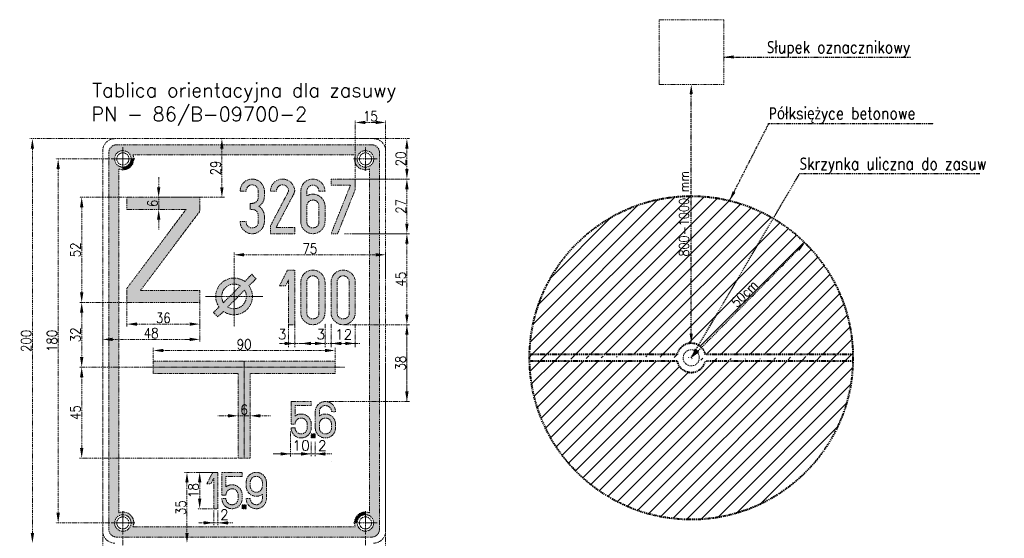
# Model space of a CAD drawing. Extents: x 8447392 to 8536225, y 5996969 to 6031026.
# Tile 37 of 37: x 8523165 to 8525194, y 6004253 to 6005321. Entities that reach past the tile are written whole.
import ezdxf

# ---------------------------------------------------------------- set-up
doc = ezdxf.new("R2010")
doc.units = 0
doc.header["$MEASUREMENT"] = 0
doc.linetypes.add('DASHDOT', pattern=[4, 2, -0.9, 0.2, -0.9])
doc.layers.get('DEFPOINTS').update_dxf_attribs({"linetype": 'CONTINUOUS'})
doc.layers.add('0.05', color=7, linetype='DASHDOT', lineweight=5)
doc.styles.get("Standard").update_dxf_attribs({"font": 'simplex.shx', "width": 0.85})
doc.dimstyles.new('moj', dxfattribs={"dimtxt": 20, "dimasz": 20, "dimexe": 3, "dimexo": 2, "dimgap": 5, "dimtad": 1, "dimdec": 0, "dimtxsty": 'Standard', "dimcen": 2.5, "dimclre": 256, "dimadec": 0, "dimazin": 0, "dimtfac": 1, "dimtdec": 0, "dimtmove": 0, "dimatfit": 3, "dimfxl": 0, "dimlwe": -1, "dimarcsym": 0})

# ---------------------------------------------------------------- blocks, each defined once
blk = doc.blocks.new('*D67')
at = {"layer": '0.05', "color": 0, "lineweight": -2, "transparency": 16777216}
blk.add_line((8524563, 6004638.6), (8524769.2, 6004847.3), dxfattribs=at)
at = {"layer": '0.05', "transparency": 16777216}
for p, q in [((8524784.6, 6004860.2), (8524785.4, 6004859.4)), ((8524550.3, 6004623.1), (8524551.1, 6004622.3))]:
    blk.add_line(p, q, dxfattribs=at)
at = {"layer": '0.05', "color": 0, "transparency": 16777216}
for points in [[(8524766.9, 6004849.6), (8524771.6, 6004844.9), (8524783.3, 6004861.5)], [(8524560.7, 6004641), (8524565.4, 6004636.3), (8524549, 6004624.4)]]:
    blk.add_solid(points, dxfattribs=at)
at = {"layer": 'DEFPOINTS', "color": 0, "transparency": 16777216}
for p in [(8524783.2, 6004861.6), (8524783.3, 6004861.5), (8524548.9, 6004624.5)]:
    blk.add_point(p, dxfattribs=at)
at = {"layer": '0.05', "color": 0, "transparency": 16777216, "insert": (8524658.6, 6004756.7), "char_height": 20, "attachment_point": 5, "rotation": 45.3339}
blk.add_mtext('50cm', dxfattribs=at)
blk = doc.blocks.new('*D64')
at = {"layer": '0.05', "transparency": 16777216}
for p, q in [((8524546.9, 6005187.9), (8524545.9, 6005187.9)), ((8524546.9, 6004654.5), (8524545.9, 6004654.5))]:
    blk.add_line(p, q, dxfattribs=at)
at = {"layer": '0.05', "color": 0, "lineweight": -2, "transparency": 16777216}
blk.add_line((8524548.9, 6004674.5), (8524548.9, 6005167.9), dxfattribs=at)
at = {"layer": '0.05', "color": 0, "transparency": 16777216}
for points in [[(8524545.5, 6005167.9), (8524552.2, 6005167.9), (8524548.9, 6005187.9)], [(8524545.5, 6004674.5), (8524552.2, 6004674.5), (8524548.9, 6004654.5)]]:
    blk.add_solid(points, dxfattribs=at)
at = {"layer": 'DEFPOINTS', "color": 0, "transparency": 16777216}
for p in [(8524548.9, 6005187.9), (8524548.9, 6005187.9), (8524548.9, 6004654.5)]:
    blk.add_point(p, dxfattribs=at)
at = {"layer": '0.05', "color": 0, "transparency": 16777216, "insert": (8524533.9, 6004921.2), "char_height": 20, "attachment_point": 5, "rotation": 90}
blk.add_mtext('800-1000 mm', dxfattribs=at)

msp = doc.modelspace()

# ---------------------------------------------------------------- hatches: boundary and pattern name
at = {"layer": '0.05'}
h = msp.add_hatch(color=4, dxfattribs=at)
h.dxf.hatch_style = 1
h.paths.add_polyline_path([(8523906.42562, 6005046.92376, 0.4142135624), (8523889.75895, 6005063.59043), (8523627.25895, 6005063.59043), (8523364.75895, 6005063.59043, 0.4142135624), (8523348.09229, 6005046.92376), (8523348.09229, 6004659.42376), (8523348.09229, 6004271.92376, 0.4142135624), (8523364.75895, 6004255.2571), (8523627.25895, 6004255.2571), (8523889.75895, 6004255.2571, 0.4142135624), (8523906.42562, 6004271.92376), (8523906.42562, 6004659.42376), (8523906.42562, 6004909.42376), (8523885.59229, 6004909.42376), (8523885.59229, 6004659.42376), (8523885.59229, 6004305.2571, 0.0957582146), (8523877.25895, 6004306.90714), (8523877.25895, 6004301.42143, -0.4142135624), (8523894.25662, 6004284.42376, -1), (8523860.26128, 6004284.42376), (8523854.77558, 6004284.42376, 0.0957582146), (8523856.42562, 6004276.09043), (8523627.25895, 6004276.09043), (8523398.09229, 6004276.09043, 0.6636403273), (8523368.92562, 6004305.2571), (8523368.92562, 6004659.42376), (8523368.92562, 6005013.59043, 0.0957582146), (8523377.25895, 6005011.94039), (8523377.25895, 6005017.42609, -0.4142135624), (8523360.26128, 6005034.42376, -1), (8523394.25662, 6005034.42376), (8523399.74233, 6005034.42376, 0.0957582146), (8523398.09229, 6005042.7571), (8523627.25895, 6005042.7571), (8523856.42562, 6005042.7571, 0.6636403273), (8523885.59229, 6005013.59043), (8523885.59229, 6004909.42376), (8523906.42562, 6004909.42376)])
h.paths.add_polyline_path([(8523860.36295, 6005034.42376, -1), (8523894.35829, 6005034.42376, -1)], flags=16)
h.paths.add_polyline_path([(8523864.86062, 6005034.42376, -1), (8523889.86062, 6005034.42376, -1)], flags=0)
h.paths.add_polyline_path([(8523394.15496, 6004284.3221, -1), (8523360.15961, 6004284.3221, -1)], flags=16)
h.paths.add_polyline_path([(8523389.65729, 6004284.3221, -1), (8523364.65729, 6004284.3221, -1)], flags=0)
h = msp.add_hatch(color=4, dxfattribs=at)
h.dxf.hatch_style = 1
h.paths.add_polyline_path([(8523399.74233, 6005034.42376), (8523394.25662, 6005034.42376, -0.4142135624), (8523377.25895, 6005017.42609), (8523377.25895, 6005011.94039, 0.4168769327)])
for points in [[(8523668.92562, 6004967.81285, 1), (8523618.92562, 6004967.81285), (8523631.42562, 6004967.81285, -1.0523290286), (8523656.42562, 6004967.81285), (8523656.42562, 6004955.96697, -0.4292264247), (8523643.92562, 6004942.81285), (8523639.75895, 6004942.81285), (8523639.75895, 6004936.5071), (8523639.75895, 6004930.20134), (8523643.92562, 6004930.20134, -0.4292264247), (8523656.42562, 6004917.04723), (8523656.42562, 6004905.20134, -1.0523290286), (8523631.42562, 6004905.20134), (8523618.92562, 6004905.20134, 1), (8523668.92562, 6004905.20134), (8523668.92562, 6004915.67376, 0.2513806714), (8523657.74489, 6004936.5071, 0.2513806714), (8523668.92562, 6004957.34043)], [(8523729.44393, 6004962.04311, 0.0684350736), (8523731.42164, 6004968.25886, 0.4089975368), (8523706.42562, 6004992.81285, 0.4142135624), (8523681.42562, 6004967.81285), (8523693.92562, 6004967.81285, -1.0547183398), (8523718.92562, 6004967.81285), (8523681.42562, 6004896.51251), (8523681.42562, 6004880.31285), (8523731.42562, 6004880.31285), (8523731.42562, 6004892.81285), (8523693.03268, 6004892.81285)], [(8523856.42562, 6004971.59982), (8523856.42562, 6004988.59043), (8523856.42562, 6004992.7571), (8523806.42562, 6004992.7571), (8523806.42562, 6004980.2571), (8523846.42562, 6004980.2571), (8523806.42562, 6004880.2571), (8523819.88853, 6004880.2571)], [(8523731.42562, 6004805.2571), (8523716.56593, 6004805.2571), (8523700.30352, 6004773.17376), (8523712.80352, 6004773.17376), (8523718.92562, 6004785.25176), (8523718.92562, 6004692.7571), (8523731.42562, 6004692.7571)]]:
    msp.add_hatch(color=4, dxfattribs=at).paths.add_polyline_path(points)
h = msp.add_hatch(color=4, dxfattribs=at)
h.paths.add_polyline_path([(8523756.42562, 6004958.21655), (8523756.42562, 6004967.81285, -1), (8523781.42562, 6004967.81285), (8523793.92562, 6004967.81285, 1), (8523743.92562, 6004967.81285), (8523743.92562, 6004905.2571, 0.9977697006), (8523793.92562, 6004905.2571), (8523793.92562, 6004936.56897, 0.577309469)])
h.paths.add_polyline_path([(8523781.42562, 6004936.56285), (8523781.42562, 6004905.2571, -1.0523290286), (8523756.42562, 6004905.2571), (8523756.42562, 6004936.56285, -1.0523290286)], flags=16)
h = msp.add_hatch(color=4, dxfattribs=at)
h.dxf.hatch_style = 2
h.paths.add_polyline_path([(8523535.59229, 6004926.09043), (8523535.59229, 6004930.2571), (8523535.59229, 6004955.2571), (8523385.59229, 6004955.2571), (8523385.59229, 6004930.2571), (8523507.46729, 6004930.2571), (8523385.59229, 6004767.7571), (8523385.59229, 6004738.59043), (8523535.59229, 6004738.59043), (8523535.59229, 6004763.59043), (8523413.71729, 6004763.59043)])
h.paths.add_polyline_path([(8523422.49962, 6004930.67064), (8523422.49962, 6004954.84356), (8523454.19016, 6004954.84356), (8523454.19016, 6004930.67064)], flags=24)
h = msp.add_hatch(dxfattribs=at)
h.set_pattern_fill('ANSI31', color=256, scale=6.6666, style=0)
h.set_pattern_definition([(45, (8518978.818, 5995677.689), (-14.966944, 14.966944), [])])
edge = h.paths.add_edge_path()
edge.add_arc((8524548.86544, 6004624.52419), 333.33, 0, 360)
edge = h.paths.add_edge_path(flags=16)
edge.add_line((8524519.61585, 6004617.85759), (8524215.60211, 6004617.85759))
edge.add_line((8524519.61585, 6004631.19079), (8524215.60211, 6004631.19079))
edge.add_line((8524882.12876, 6004617.85759), (8524578.11503, 6004617.85759))
edge.add_line((8524882.12876, 6004631.19079), (8524578.11503, 6004631.19079))
edge.add_arc((8524548.86544, 6004624.52419), 29.9997, 192.83958839, 347.16041161)
edge.add_arc((8524548.86544, 6004624.52419), 29.9997, 12.83958839, 167.16041161)
h = msp.add_hatch(color=4, dxfattribs=at)
h.paths.add_polyline_path([(8523793.92562, 6004780.31285, 1), (8523743.92562, 6004780.31285), (8523743.92562, 6004717.70134, 0.9977697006), (8523793.92562, 6004717.70134)])
h.paths.add_polyline_path([(8523781.42562, 6004717.70134, -1.0523290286), (8523756.42562, 6004717.70134), (8523756.42562, 6004780.31285, -1.0523290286), (8523781.42562, 6004780.31285)], flags=16)
h = msp.add_hatch(color=4, dxfattribs=at)
h.paths.add_polyline_path([(8523856.42562, 6004780.31285, 1), (8523806.42562, 6004780.31285), (8523806.42562, 6004717.70134, 0.9977697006), (8523856.42562, 6004717.70134)])
h.paths.add_polyline_path([(8523843.92562, 6004717.70134, -1.0523290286), (8523818.92562, 6004717.70134), (8523818.92562, 6004780.31285, -1.0523290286), (8523843.92562, 6004780.31285)], flags=16)
h = msp.add_hatch(color=4, dxfattribs=at)
h.paths.add_polyline_path([(8523606.42562, 6004788.92505, 0.4142135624), (8523568.59099, 6004751.09043), (8523581.09099, 6004751.09043, -0.4142135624), (8523606.42562, 6004776.42505)])
h.paths.add_polyline_path([(8523651.89653, 6004787.7225), (8523643.05769, 6004796.56134), (8523628.39177, 6004781.89541, 0.1561111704), (8523606.42562, 6004788.92505), (8523606.42562, 6004776.42505, -0.134840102), (8523619.3668, 6004772.87044), (8523606.42562, 6004759.92926), (8523606.42562, 6004751.09043), (8523615.26445, 6004751.09043), (8523628.20563, 6004764.03161, -0.134840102), (8523631.76024, 6004751.09043), (8523644.26024, 6004751.09043, 0.1561111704), (8523637.2306, 6004773.05658)])
h.paths.add_polyline_path([(8523615.26445, 6004751.09043), (8523606.42562, 6004751.09043), (8523606.42562, 6004742.25159)], flags=17)
h.paths.add_polyline_path([(8523606.42562, 6004759.92926), (8523597.58678, 6004751.09043), (8523606.42562, 6004751.09043)], flags=17)
h.paths.add_polyline_path([(8523606.42562, 6004751.09043), (8523597.58678, 6004751.09043), (8523584.6456, 6004738.14925, -0.134840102), (8523581.09099, 6004751.09043), (8523568.59099, 6004751.09043, 0.1561111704), (8523575.62063, 6004729.12428), (8523564.07971, 6004717.58335), (8523572.91854, 6004708.74452), (8523584.45947, 6004720.28544, 0.1561111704), (8523606.42562, 6004713.2558), (8523606.42562, 6004725.7558, -0.134840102), (8523593.48444, 6004729.31041), (8523606.42562, 6004742.25159)])
h.paths.add_polyline_path([(8523644.26024, 6004751.09043), (8523631.76024, 6004751.09043, -0.4142135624), (8523606.42562, 6004725.7558), (8523606.42562, 6004713.2558, 0.4142135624)])
h = msp.add_hatch(color=4, dxfattribs=at)
h.dxf.hatch_style = 1
h.paths.add_polyline_path([(8523627.25895, 6004605.2571), (8523439.75895, 6004605.2571), (8523439.75895, 6004592.34043), (8523614.75895, 6004592.34043), (8523614.75895, 6004417.7571), (8523627.25895, 6004417.7571)])
h.paths.add_polyline_path([(8523814.75895, 6004605.2571), (8523627.25895, 6004605.2571), (8523627.25895, 6004417.7571), (8523639.75895, 6004417.7571), (8523639.75895, 6004592.34043), (8523814.75895, 6004592.34043)])
h.paths.add_polyline_path([(8523814.75895, 6004617.34043), (8523627.25895, 6004617.34043), (8523627.25895, 6004605.2571), (8523814.75895, 6004605.2571)])
h.paths.add_polyline_path([(8523627.25895, 6004617.34043), (8523439.75895, 6004617.34043), (8523439.75895, 6004605.2571), (8523627.25895, 6004605.2571)])
h = msp.add_hatch(color=4, dxfattribs=at)
h.dxf.hatch_style = 1
h.paths.add_polyline_path([(8523732.26828, 6004526.09043), (8523765.60162, 6004526.09043), (8523765.60162, 6004534.42376), (8523723.93495, 6004534.42376), (8523723.93495, 6004487.54876), (8523732.26828, 6004487.54876), (8523732.26828, 6004488.01204, -1.0024683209), (8523757.26828, 6004488.01268), (8523757.26828, 6004480.21063, -1.002442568), (8523732.26828, 6004480.21063), (8523723.93495, 6004480.21063, 0.9977697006), (8523765.60162, 6004480.21063), (8523765.60162, 6004488.01268, 0.6172621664), (8523732.26828, 6004504.6329)])
h = msp.add_hatch(color=4, dxfattribs=at)
h.dxf.hatch_style = 1
h.paths.add_polyline_path([(8523794.86995, 6004534.46787), (8523794.66665, 6004534.46787, 0.4107057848), (8523773.93545, 6004513.7829), (8523773.93495, 6004480.21063, 0.9977697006), (8523815.60162, 6004480.21063), (8523815.60162, 6004487.94479, -0.0004052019), (8523815.60155, 6004487.91103, 0.0004052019), (8523815.60162, 6004487.94479), (8523815.60162, 6004487.98753, 0.6176789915), (8523782.26825, 6004504.63289), (8523782.26868, 6004513.68244, -1.0048432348), (8523807.26838, 6004513.62026), (8523815.60162, 6004513.5796, 0.413559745)])
h.paths.add_polyline_path([(8523807.26865, 6004488.04258), (8523807.26828, 6004480.21063, -1.002442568), (8523782.26828, 6004480.21063), (8523782.26861, 6004488.01374, -1.001202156)], flags=16)
h = msp.add_hatch(color=4, dxfattribs=at)
h.dxf.hatch_style = 1
h.paths.add_polyline_path([(8523773.93495, 6004467.7571), (8523765.60162, 6004467.7571), (8523765.60162, 6004459.42376), (8523773.93495, 6004459.42376)])
h = msp.add_hatch(color=4, dxfattribs=at)
h.dxf.hatch_style = 1
h.paths.add_polyline_path([(8523573.09229, 6004388.59043), (8523562.39926, 6004388.59043), (8523550.26376, 6004364.64887), (8523558.59709, 6004364.64887), (8523564.75895, 6004376.80532), (8523564.75895, 6004313.59043), (8523573.09229, 6004313.59043)])
h = msp.add_hatch(color=4, dxfattribs=at)
h.dxf.hatch_style = 1
h.paths.add_polyline_path([(8523581.42562, 6004388.59043), (8523581.42562, 6004341.71543), (8523589.75895, 6004341.71543), (8523589.75895, 6004342.17871, -1.0024683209), (8523614.75895, 6004342.17935), (8523614.75895, 6004334.3773, -1.002442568), (8523589.75895, 6004334.3773), (8523581.42562, 6004334.3773, 0.9977697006), (8523623.09229, 6004334.3773), (8523623.09229, 6004342.17935, 0.6172621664), (8523589.75895, 6004358.79956), (8523589.75895, 6004380.2571), (8523623.09229, 6004380.2571), (8523623.09229, 6004388.59043)])
h = msp.add_hatch(color=4, dxfattribs=at)
h.dxf.hatch_style = 1
h.paths.add_polyline_path([(8523631.42562, 6004367.80356), (8523631.42562, 6004360.0694, -0.0004052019), (8523631.42568, 6004360.10317, 0.0004052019), (8523631.42562, 6004360.0694), (8523631.42562, 6004360.02667, 0.6176789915), (8523664.75899, 6004343.3813), (8523664.75856, 6004334.33175, -1.0048432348), (8523639.75885, 6004334.39393), (8523631.42562, 6004334.43459, 0.9977697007), (8523673.09179, 6004334.23129), (8523673.09229, 6004367.80356, 0.9977697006)])
h.paths.add_polyline_path([(8523664.75895, 6004367.80356), (8523664.75862, 6004360.00045, -1.001202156), (8523639.75858, 6004359.97162), (8523639.75895, 6004367.80356, -1.002442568)], flags=16)
h = msp.add_hatch(color=4, dxfattribs=at)
h.dxf.hatch_style = 1
h.paths.add_polyline_path([(8523631.42562, 6004313.59043), (8523631.42562, 6004321.92376), (8523623.09229, 6004321.92376), (8523623.09229, 6004313.59043)])
h = msp.add_hatch(color=4, dxfattribs=at)
h.dxf.hatch_style = 1
h.paths.add_polyline_path([(8523877.25895, 6004306.90714, 0.4168769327), (8523854.77558, 6004284.42376), (8523860.26128, 6004284.42376, -0.4142135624), (8523877.25895, 6004301.42143)])

# ---------------------------------------------------------------- linework, layer by layer
for p, q in [((8523856.42562, 6004995.14995), (8523856.42562, 6005114.75921)), ((8523877.25895, 6005109.55088), (8523898.09229, 6005109.55088)), ((8523918.92562, 6004995.14995), (8523918.92562, 6005114.75921)), ((8523357.98812, 6005076.09043), (8523185.54863, 6005076.09043)), ((8523627.25895, 6005076.09043), (8523360.59229, 6005076.09043)), ((8523473.35385, 6005076.09043), (8523586.55413, 6005076.09043)), ((8523893.92562, 6005076.09043), (8523627.25895, 6005076.09043)), ((8523842.70563, 6005076.09043), (8523967.92133, 6005076.09043)), ((8523190.75696, 6005055.2571), (8523190.75696, 6004263.59043)), ((8523335.59229, 6005051.09043), (8523335.59229, 6004659.42376)), ((8523348.09229, 6005046.92376), (8523348.09229, 6004659.42376)), ((8523627.25895, 6005063.59043), (8523364.75895, 6005063.59043)), ((8523581.34579, 6005055.2571), (8523581.34579, 6004976.09043)), ((8523889.75895, 6005063.59043), (8523627.25895, 6005063.59043)), ((8523906.42562, 6004659.42376), (8523906.42562, 6005046.92376)), ((8523918.92562, 6004659.42376), (8523918.92562, 6005051.09043)), ((8523962.713, 6005013.59043), (8523962.713, 6005055.2571)), ((8523350.19788, 6005034.42376), (8523238.638, 6005034.42376)), ((8523399.74233, 6005034.42376), (8523394.25662, 6005034.42376)), ((8523398.09229, 6005042.7571), (8523627.25895, 6005042.7571)), ((8523627.25895, 6005042.7571), (8523856.42562, 6005042.7571)), ((8523243.84633, 6005013.59043), (8523243.84633, 6004305.2571)), ((8523368.92562, 6004659.42376), (8523368.92562, 6005013.59043)), ((8523377.25895, 6005017.42609), (8523377.25895, 6005011.94039)), ((8523885.59229, 6005013.59043), (8523885.59229, 6004659.42376)), ((8523451.06516, 6004976.09043), (8523451.06516, 6004996.92376)), ((8523856.42562, 6004992.7571), (8523806.42562, 6004992.7571)), ((8523806.42562, 6004992.7571), (8523806.42562, 6004980.2571)), ((8523834.02979, 6004992.7571), (8523967.92133, 6004992.7571)), ((8523842.70563, 6004992.7571), (8523967.92133, 6004992.7571)), ((8523856.42562, 6004992.7571), (8523918.92562, 6004992.7571)), ((8523856.42562, 6004992.7571), (8523856.42562, 6004984.42376)), ((8523856.42562, 6004971.59982), (8523856.42562, 6004992.7571)), ((8523631.42562, 6004967.81285), (8523618.92562, 6004967.81285)), ((8523618.92562, 6004967.81285), (8523627.25895, 6004967.81285)), ((8523656.42562, 6004955.96697), (8523656.42562, 6004967.81285)), ((8523668.92562, 6004967.81285), (8523668.92562, 6004957.34043)), ((8523681.42562, 6004967.81285), (8523693.92562, 6004967.81285)), ((8523718.92562, 6004967.81285), (8523681.42562, 6004896.51251)), ((8523743.92562, 6004905.20134), (8523743.92562, 6004967.81285)), ((8523743.92562, 6004964.6321), (8523743.92562, 6004905.20134)), ((8523756.42562, 6004967.81285), (8523756.42562, 6004958.21655)), ((8523793.92562, 6004967.81285), (8523781.42562, 6004967.81285)), ((8523806.42562, 6004980.2571), (8523846.42562, 6004980.2571)), ((8523846.42562, 6004980.2571), (8523806.42562, 6004880.2571)), ((8523819.88853, 6004880.2571), (8523856.42562, 6004971.59982)), ((8523962.713, 6004971.92376), (8523962.713, 6004901.09043)), ((8523382.98812, 6004955.2571), (8523287.15482, 6004955.2571)), ((8523535.59229, 6004955.2571), (8523385.59229, 6004955.2571)), ((8523385.59229, 6004955.2571), (8523385.59229, 6004930.2571)), ((8523448.59612, 6004955.2571), (8523586.55413, 6004955.2571)), ((8523451.06516, 6004930.2571), (8523451.06516, 6004955.2571)), ((8523451.20029, 6004955.2571), (8523456.2735, 6004955.2571)), ((8523535.59229, 6004930.2571), (8523535.59229, 6004955.2571)), ((8523693.03268, 6004892.81285), (8523729.44393, 6004962.04311)), ((8523292.36315, 6004934.42376), (8523292.36315, 6004759.42376)), ((8523385.59229, 6004930.2571), (8523507.46729, 6004930.2571)), ((8523507.46729, 6004930.2571), (8523385.59229, 6004767.7571)), ((8523413.71729, 6004763.59043), (8523535.59229, 6004926.09043)), ((8523449.13395, 6004930.2571), (8523456.2735, 6004930.2571)), ((8523535.59229, 6004930.2571), (8523535.59229, 6004926.09043)), ((8523639.75895, 6004936.5071), (8523639.75895, 6004942.81285)), ((8523639.75895, 6004942.81285), (8523643.92562, 6004942.81285)), ((8523639.75895, 6004930.20134), (8523639.75895, 6004936.5071)), ((8523643.92562, 6004930.20134), (8523639.75895, 6004930.20134)), ((8523756.42562, 6004936.56285), (8523756.42562, 6004905.2571)), ((8523781.42562, 6004905.2571), (8523781.42562, 6004936.56285)), ((8523793.92562, 6004936.56285), (8523793.92562, 6004905.2571)), ((8523793.92562, 6004936.5071), (8523793.92562, 6004905.20134)), ((8523451.06516, 6004909.42376), (8523451.06516, 6004888.59043)), ((8523618.92562, 6004905.20134), (8523631.42562, 6004905.20134)), ((8523656.42562, 6004905.20134), (8523656.42562, 6004917.04723)), ((8523668.92562, 6004915.67376), (8523668.92562, 6004905.20134)), ((8523681.42562, 6004896.51251), (8523681.42562, 6004880.31285)), ((8523731.42562, 6004892.81285), (8523693.03268, 6004892.81285)), ((8523731.42562, 6004880.31285), (8523731.42562, 6004892.81285)), ((8523681.42562, 6004880.31285), (8523731.42562, 6004880.31285)), ((8523806.42562, 6004880.2571), (8523819.88853, 6004880.2571)), ((8523834.02979, 6004880.2571), (8523967.92133, 6004880.2571)), ((8523859.95099, 6004880.2571), (8523967.92133, 6004880.2571)), ((8523606.42562, 6004815.71695), (8523606.42562, 6004842.08258)), ((8523918.92562, 6004797.15547), (8523918.92562, 6004842.08258)), ((8523962.713, 6004713.59043), (8523962.713, 6004859.42376)), ((8523627.25895, 6004836.87424), (8523898.09229, 6004836.87424)), ((8523700.30352, 6004773.17376), (8523716.56593, 6004805.2571)), ((8523716.56593, 6004805.2571), (8523731.42562, 6004805.2571)), ((8523731.42562, 6004805.2571), (8523731.42562, 6004692.7571)), ((8523628.39177, 6004781.89541), (8523643.05769, 6004796.56134)), ((8523651.89653, 6004787.7225), (8523637.2306, 6004773.05658)), ((8523643.05769, 6004796.56134), (8523651.89653, 6004787.7225)), ((8523718.92562, 6004785.25176), (8523712.80352, 6004773.17376)), ((8523718.92562, 6004692.7571), (8523718.92562, 6004785.25176)), ((8523385.59229, 6004767.7571), (8523385.59229, 6004738.59043)), ((8523535.59229, 6004763.59043), (8523413.71729, 6004763.59043)), ((8523535.59229, 6004738.59043), (8523535.59229, 6004763.59043)), ((8523584.6456, 6004738.14925), (8523619.3668, 6004772.87044)), ((8523628.20563, 6004764.03161), (8523593.48444, 6004729.31041)), ((8523712.80352, 6004773.17376), (8523700.30352, 6004773.17376)), ((8523743.92562, 6004717.70134), (8523743.92562, 6004780.31285)), ((8523756.42562, 6004780.31285), (8523756.42562, 6004717.70134)), ((8523781.42562, 6004717.70134), (8523781.42562, 6004780.31285)), ((8523793.92562, 6004780.31285), (8523793.92562, 6004717.70134)), ((8523806.42562, 6004717.70134), (8523806.42562, 6004780.31285)), ((8523818.92562, 6004780.31285), (8523818.92562, 6004717.70134)), ((8523843.92562, 6004717.70134), (8523843.92562, 6004780.31285)), ((8523856.42562, 6004780.31285), (8523856.42562, 6004717.70134)), ((8523385.59229, 6004748.48626), (8523385.59229, 6004688.7792)), ((8523535.59229, 6004748.48626), (8523535.59229, 6004688.7792)), ((8523568.59099, 6004751.09043), (8523581.09099, 6004751.09043)), ((8523295.31054, 6004738.59043), (8523287.15482, 6004738.59043)), ((8523382.98812, 6004738.59043), (8523287.15482, 6004738.59043)), ((8523385.59229, 6004738.59043), (8523535.59229, 6004738.59043)), ((8523564.07971, 6004717.58335), (8523575.62063, 6004729.12428)), ((8523584.45947, 6004720.28544), (8523572.91854, 6004708.74452)), ((8523292.36315, 6004717.7571), (8523292.36315, 6004626.09043)), ((8523335.59229, 6004702.41026), (8523335.59229, 6004657.2737)), ((8523535.59229, 6004702.41026), (8523535.59229, 6004657.2737)), ((8523572.91854, 6004708.74452), (8523564.07971, 6004717.58335)), ((8523406.42562, 6004693.98753), (8523514.75895, 6004693.98753)), ((8523718.92562, 6004646.47586), (8523718.92562, 6004694.68446)), ((8523731.42562, 6004692.7571), (8523718.92562, 6004692.7571)), ((8523731.42562, 6004646.47586), (8523731.42562, 6004694.68446)), ((8523793.92562, 6004646.47586), (8523793.92562, 6004694.68446)), ((8523806.42562, 6004646.47586), (8523806.42562, 6004694.68446)), ((8523834.02979, 6004692.7571), (8523967.92133, 6004692.7571)), ((8523856.42562, 6004646.47586), (8523856.42562, 6004694.68446)), ((8523960.10883, 6004692.7571), (8523957.50467, 6004692.7571)), ((8523962.713, 6004692.7571), (8523962.713, 6004534.42376)), ((8523335.59229, 6004659.42376), (8523335.59229, 6004267.7571)), ((8523348.09229, 6004659.42376), (8523348.09229, 6004271.92376)), ((8523356.42562, 6004662.48203), (8523514.75895, 6004662.48203)), ((8523368.92562, 6004305.2571), (8523368.92562, 6004659.42376)), ((8523885.59229, 6004659.42376), (8523885.59229, 6004305.2571)), ((8523906.42562, 6004271.92376), (8523906.42562, 6004659.42376)), ((8523918.92562, 6004267.7571), (8523918.92562, 6004659.42376)), ((8523962.713, 6004671.92376), (8523962.713, 6004555.2571)), ((8523439.75895, 6004619.9446), (8523439.75895, 6004644.83437)), ((8523460.59229, 6004639.62604), (8523793.92562, 6004639.62604)), ((8523700.13466, 6004654.11783), (8523865.90152, 6004654.11783)), ((8523806.42562, 6004654.11783), (8523806.42562, 6004646.47586)), ((8523814.75895, 6004619.9446), (8523814.75895, 6004644.83437)), ((8523856.42562, 6004654.11783), (8523856.42562, 6004646.47586)), ((8523442.70634, 6004605.2571), (8523287.15482, 6004605.2571)), ((8523442.70634, 6004605.2571), (8523287.15482, 6004605.2571)), ((8523335.59229, 6004611.53381), (8523335.59229, 6004165.95855)), ((8523439.75895, 6004592.34043), (8523439.75895, 6004617.34043)), ((8523439.75895, 6004617.34043), (8523814.75895, 6004617.34043)), ((8523814.75895, 6004617.34043), (8523814.75895, 6004592.34043)), ((8523918.92562, 6004611.53381), (8523918.92562, 6004165.95855)), ((8523292.36315, 6004584.42376), (8523292.36315, 6004438.59043)), ((8523614.75895, 6004592.34043), (8523439.75895, 6004592.34043)), ((8523614.75895, 6004417.7571), (8523614.75895, 6004592.34043)), ((8523814.75895, 6004592.34043), (8523639.75895, 6004592.34043)), ((8523639.75895, 6004592.34043), (8523639.75895, 6004417.7571)), ((8523765.60162, 6004534.42376), (8523723.93495, 6004534.42376)), ((8523723.93495, 6004534.42376), (8523723.93495, 6004487.54876)), ((8523732.26828, 6004504.6329), (8523732.26828, 6004526.09043)), ((8523732.26828, 6004526.09043), (8523765.60162, 6004526.09043)), ((8523765.60162, 6004526.09043), (8523765.60162, 6004534.42376)), ((8523967.92133, 6004534.4213), (8523794.7683, 6004534.46812)), ((8523960.10883, 6004534.42376), (8523957.50467, 6004534.42376)), ((8523593.92562, 6004505.04876), (8523573.09229, 6004505.04876)), ((8523614.75895, 6004507.65293), (8523614.75895, 6004510.2571)), ((8523614.75895, 6004505.04876), (8523639.75895, 6004505.04876)), ((8523639.75895, 6004507.65293), (8523639.75895, 6004510.2571)), ((8523660.59229, 6004505.04876), (8523681.42562, 6004505.04876)), ((8523773.93545, 6004513.7829), (8523773.93495, 6004480.21063)), ((8523782.26825, 6004504.63289), (8523782.26868, 6004513.74224)), ((8523807.26838, 6004513.62026), (8523815.60162, 6004513.5796)), ((8523723.93495, 6004487.54876), (8523732.26828, 6004487.54876)), ((8523732.26828, 6004480.21063), (8523723.93495, 6004480.21063)), ((8523732.26828, 6004487.54876), (8523732.26828, 6004488.07431)), ((8523757.26828, 6004488.01268), (8523757.26828, 6004480.21063)), ((8523765.60162, 6004480.21063), (8523765.60162, 6004488.01268)), ((8523782.26828, 6004480.21063), (8523782.26862, 6004488.07366)), ((8523807.26865, 6004488.04317), (8523807.26828, 6004480.21063)), ((8523815.60162, 6004480.21063), (8523815.60162, 6004487.98753)), ((8523723.09229, 6004472.53857), (8523723.09229, 6004421.40842)), ((8523765.60162, 6004467.7571), (8523773.93495, 6004467.7571)), ((8523765.60162, 6004459.42376), (8523765.60162, 6004467.7571)), ((8523773.93495, 6004459.42376), (8523765.60162, 6004459.42376)), ((8523773.93495, 6004467.7571), (8523773.93495, 6004459.42376)), ((8523765.60162, 6004451.75171), (8523765.60162, 6004421.40842)), ((8523765.60162, 6004451.75171), (8523765.60162, 6004421.40842)), ((8523773.93545, 6004451.75171), (8523773.93545, 6004421.40842)), ((8523612.15479, 6004417.7571), (8523287.15482, 6004417.7571)), ((8523639.75895, 6004417.7571), (8523614.75895, 6004417.7571)), ((8523687.17194, 6004426.61675), (8523764.75895, 6004426.61675)), ((8523808.08865, 6004426.61675), (8523687.17194, 6004426.61675)), ((8523808.25764, 6004410.32884), (8523808.25764, 6004410.21858)), ((8523570.48812, 6004388.59043), (8523504.16966, 6004388.59043)), ((8523559.7951, 6004388.59043), (8523530.34936, 6004388.59043)), ((8523562.39926, 6004388.59043), (8523550.26376, 6004364.64887)), ((8523558.59709, 6004364.64887), (8523564.75895, 6004376.80532)), ((8523573.09229, 6004388.59043), (8523562.39926, 6004388.59043)), ((8523564.75895, 6004376.80532), (8523564.75895, 6004313.59043)), ((8523573.09229, 6004313.59043), (8523573.09229, 6004388.59043)), ((8523623.09229, 6004388.59043), (8523581.42562, 6004388.59043)), ((8523581.42562, 6004388.59043), (8523581.42562, 6004341.71543)), ((8523589.75895, 6004358.79956), (8523589.75895, 6004380.2571)), ((8523589.75895, 6004380.2571), (8523623.09229, 6004380.2571)), ((8523623.09229, 6004380.2571), (8523623.09229, 6004388.59043)), ((8523509.37799, 6004367.7571), (8523509.37799, 6004263.59043)), ((8523535.5577, 6004367.7571), (8523535.5577, 6004334.42376)), ((8523550.26376, 6004364.64887), (8523558.59709, 6004364.64887)), ((8523631.42562, 6004367.80356), (8523631.42562, 6004360.02667)), ((8523639.75858, 6004359.97102), (8523639.75895, 6004367.80356)), ((8523664.75895, 6004367.80356), (8523664.75862, 6004359.94053)), ((8523673.09179, 6004334.23129), (8523673.09229, 6004367.80356)), ((8523581.42562, 6004341.71543), (8523589.75895, 6004341.71543)), ((8523589.75895, 6004334.3773), (8523581.42562, 6004334.3773)), ((8523589.75895, 6004341.71543), (8523589.75895, 6004342.24098)), ((8523614.75895, 6004342.17935), (8523614.75895, 6004334.3773)), ((8523623.09229, 6004334.3773), (8523623.09229, 6004342.17935)), ((8523639.75885, 6004334.39393), (8523631.42562, 6004334.43459)), ((8523664.75899, 6004343.3813), (8523664.75856, 6004334.27195)), ((8523623.09229, 6004321.92376), (8523631.42562, 6004321.92376)), ((8523623.09229, 6004313.59043), (8523623.09229, 6004321.92376)), ((8523631.42562, 6004321.92376), (8523631.42562, 6004313.59043)), ((8523562.15479, 6004313.59043), (8523530.34936, 6004313.59043)), ((8523564.75846, 6004309.73933), (8523564.75846, 6004279.39604)), ((8523564.75846, 6004309.73933), (8523564.75846, 6004279.39604)), ((8523564.75895, 6004313.59043), (8523573.09229, 6004313.59043)), ((8523573.09229, 6004309.73933), (8523573.09229, 6004279.39604)), ((8523631.42562, 6004313.59043), (8523623.09229, 6004313.59043)), ((8523350.19788, 6004284.42376), (8523238.638, 6004284.42376)), ((8523627.25895, 6004276.09043), (8523398.09229, 6004276.09043)), ((8523603.93298, 6004284.60438), (8523532.88409, 6004284.60438)), ((8523564.75895, 6004276.09043), (8523573.09229, 6004276.09043)), ((8523856.42562, 6004276.09043), (8523627.25895, 6004276.09043)), ((8523364.75895, 6004255.2571), (8523627.25895, 6004255.2571)), ((8523377.25895, 6004257.36269), (8523377.25895, 6004201.09697)), ((8523627.25895, 6004255.2571), (8523889.75895, 6004255.2571)), ((8523877.25895, 6004257.36269), (8523877.25895, 6004201.09697))]:
    msp.add_line(p, q, dxfattribs=at)
at = {"layer": '0.05', "ltscale": 0.2}
for p, q in [((8523377.25895, 6005058.88066), (8523377.25895, 6005009.96686)), ((8523877.25895, 6005058.779), (8523877.25895, 6005009.86519)), ((8523352.80205, 6005034.42376), (8523401.71585, 6005034.42376)), ((8523852.80205, 6005034.3221), (8523901.71585, 6005034.3221)), ((8523606.42562, 6004813.11278), (8523606.42562, 6004689.06808)), ((8523547.28652, 6004751.09043), (8523665.56471, 6004751.09043)), ((8523377.25895, 6004308.88066), (8523377.25895, 6004259.96686)), ((8523877.25895, 6004308.88066), (8523877.25895, 6004259.96686)), ((8523352.80205, 6004284.42376), (8523401.71585, 6004284.42376)), ((8523852.80205, 6004284.42376), (8523901.71585, 6004284.42376))]:
    msp.add_line(p, q, dxfattribs=at)
at = {"layer": '0.05', "lineweight": 40}
for p, q in [((8524519.61585, 6004631.19079), (8524215.60211, 6004631.19079)), ((8524882.12876, 6004631.19079), (8524578.11503, 6004631.19079)), ((8524519.61585, 6004617.85759), (8524215.60211, 6004617.85759)), ((8524882.12876, 6004617.85759), (8524578.11503, 6004617.85759))]:
    msp.add_line(p, q, dxfattribs=at)
at = {"layer": '0.05', "ltscale": 0.5}
for p, q in [((8523419.76932, 6004605.2571), (8523834.83576, 6004605.2571)), ((8523627.25895, 6004617.34043), (8523627.25895, 6004417.7571))]:
    msp.add_line(p, q, dxfattribs=at)
at = {"layer": '0.05'}
msp.add_lwpolyline([(8524482.9076, 6005187.85189), (8524482.9076, 6005321.18389), (8524616.2396, 6005321.18389), (8524616.2396, 6005187.85189)], close=True, dxfattribs=at)
for centre, radius in [((8523377.25895, 6005034.42376), 16.99767), ((8523377.25895, 6005034.42376), 12.5), ((8523877.36062, 6005034.42376), 16.99767), ((8523877.36062, 6005034.42376), 12.5), ((8524548.86544, 6004624.52419), 16.6665), ((8523377.15729, 6004284.3221), 16.99767), ((8523377.15729, 6004284.3221), 12.5), ((8523877.25895, 6004284.42376), 16.99767), ((8523877.25895, 6004284.42376), 12.5)]:
    msp.add_circle(centre, radius, dxfattribs=at)
at = {"layer": '0.05', "lineweight": 40}
msp.add_circle((8524548.86544, 6004624.52419), 333.33, dxfattribs=at)
at = {"layer": '0.05'}
for centre, radius, start, end in [((8523360.59229, 6005051.09043), 25, 90, 180), ((8523893.92562, 6005051.09043), 25, 0, 90), ((8523364.75895, 6005046.92376), 16.66667, 90, 180), ((8523889.75895, 6005046.92376), 16.66667, 0, 90), ((8523377.36062, 6005034.3221), 22.38194, 247.86028782, 22.13971218), ((8523377.25895, 6005034.42376), 16.99767, 270, 0), ((8523877.15729, 6005034.3221), 22.38194, 157.86028782, 292.13971218), ((8523643.92562, 6004967.81285), 25, 0, 180), ((8523706.42562, 6004967.81285), 25, 90, 180), ((8523706.42562, 6004967.81285), 25, 0, 90), ((8523768.92562, 6004967.81285), 25, 0, 180), ((8523643.92562, 6004968.4507), 12.51626, 357.07884751, 182.92115249), ((8523706.42562, 6004968.47909), 12.51774, 356.94908148, 183.05091852), ((8523707.83236, 6004972.34193), 23.94004, 334.52023628, 350.23597497), ((8523768.92562, 6004967.81285), 12.5, 0, 180), ((8523643.92562, 6004955.32912), 12.51626, 270, 2.92115249), ((8523643.92562, 6004957.34043), 25, 303.5573098, 0), ((8523768.92562, 6004937.2007), 12.51626, 357.07884751, 182.92115249), ((8523768.92562, 6004936.56591), 25, 359.99298705, 119.99999975), ((8523643.92562, 6004917.68507), 12.51626, 357.07884751, 90), ((8523643.92562, 6004915.67376), 25, 0, 56.4426902), ((8523643.92562, 6004905.20134), 25, 180, 0), ((8523643.92562, 6004904.56349), 12.51626, 177.07884751, 2.92115249), ((8523768.92562, 6004905.31292), 25.00006, 180.12792934, 359.87207066), ((8523768.92562, 6004904.61925), 12.51626, 177.07884751, 2.92115249), ((8523768.92562, 6004780.31285), 25, 0, 180), ((8523831.42562, 6004780.31285), 25, 0, 180), ((8523606.42562, 6004751.09043), 37.83462, 54.50842315, 215.4915768), ((8523768.92562, 6004780.9507), 12.51626, 357.07884751, 182.92115249), ((8523831.42562, 6004780.9507), 12.51626, 357.07884751, 182.92115249), ((8523606.42562, 6004751.09043), 25.33462, 59.28219969, 210.71780028), ((8523606.42562, 6004751.09043), 37.83462, 234.50842315, 35.4915768), ((8523606.42562, 6004751.09043), 25.33462, 239.28219969, 30.71780028), ((8523768.92562, 6004717.75716), 25.00006, 180.12792934, 359.87207066), ((8523768.92562, 6004717.06349), 12.51626, 177.07884751, 2.92115249), ((8523831.42562, 6004717.75716), 25.00006, 180.12792934, 359.87207066), ((8523831.42562, 6004717.06349), 12.51626, 177.07884751, 2.92115249), ((8523794.7683, 6004513.63473), 20.83339, 359.84837325, 179.59251452), ((8523794.76868, 6004513.71174), 12.50004, 359.58066581, 179.86022196), ((8523744.76828, 6004488.04318), 12.50004, 359.86022196, 180.13977804), ((8523744.76828, 6004487.96616), 20.83339, 0.12792934, 126.86978501), ((8523794.76824, 6004487.96616), 20.83339, 359.84837325, 126.86977742), ((8523794.76862, 6004488.04317), 12.50004, 359.58066581, 179.86022196), ((8523744.76828, 6004480.25715), 20.83339, 180.12792934, 359.87207066), ((8523744.76828, 6004480.18014), 12.50004, 179.86022196, 0.13977804), ((8523794.76828, 6004480.25715), 20.83339, 180.12792934, 359.87207066), ((8523794.76828, 6004480.18014), 12.50004, 179.86022196, 0.13977804), ((8523652.25895, 6004367.75704), 20.83339, 0.12792934, 179.87207066), ((8523652.25895, 6004367.83406), 12.50004, 359.86022196, 180.13977804), ((8523602.25895, 6004342.20984), 12.50004, 359.86022196, 180.13977804), ((8523602.25895, 6004342.13283), 20.83339, 0.12792934, 126.86978501), ((8523652.25899, 6004360.04803), 20.83339, 179.84837325, 306.86977742), ((8523652.25862, 6004359.97102), 12.50004, 179.58066581, 359.86022196), ((8523602.25895, 6004334.42381), 20.83339, 180.12792934, 359.87207066), ((8523602.25895, 6004334.3468), 12.50004, 179.86022196, 0.13977804), ((8523652.25893, 6004334.37946), 20.83339, 179.84837325, 359.59251452), ((8523652.25856, 6004334.30245), 12.50004, 179.58066581, 359.86022196), ((8523377.36062, 6004284.52543), 22.38194, 337.86028782, 112.13971218), ((8523877.15729, 6004284.52543), 22.38194, 67.86028782, 202.13971218), ((8523360.59229, 6004267.7571), 25, 180, 270), ((8523364.75895, 6004271.92376), 16.66667, 180, 270), ((8523889.75895, 6004271.92376), 16.66667, 270, 0), ((8523893.92562, 6004267.7571), 25, 270, 0)]:
    msp.add_arc(centre, radius, start, end, dxfattribs=at)
at = {"layer": '0.05', "lineweight": 40}
for start, end in [(12.83958839, 167.16041161), (192.83958839, 347.16041161)]:
    msp.add_arc((8524548.86544, 6004624.52419), 29.9997, start, end, dxfattribs=at)
at = {"layer": '0.05'}
for points in [[(8523877.25895, 6005113.0231), (8523877.25895, 6005106.07866), (8523856.42562, 6005109.55088)], [(8523898.09229, 6005113.0231), (8523898.09229, 6005106.07866), (8523918.92562, 6005109.55088)], [(8523187.28474, 6005055.2571), (8523194.22918, 6005055.2571), (8523190.75696, 6005076.09043)], [(8523577.87357, 6005055.2571), (8523584.81802, 6005055.2571), (8523581.34579, 6005076.09043)], [(8523959.24078, 6005055.2571), (8523966.18522, 6005055.2571), (8523962.713, 6005076.09043)], [(8523240.37411, 6005013.59043), (8523247.31855, 6005013.59043), (8523243.84633, 6005034.42376)], [(8523959.24078, 6005013.59043), (8523966.18522, 6005013.59043), (8523962.713, 6004992.7571)], [(8523959.24078, 6004971.92376), (8523966.18522, 6004971.92376), (8523962.713, 6004992.7571)], [(8523447.59294, 6004976.09043), (8523454.53739, 6004976.09043), (8523451.06516, 6004955.2571)], [(8523577.87357, 6004976.09043), (8523584.81802, 6004976.09043), (8523581.34579, 6004955.2571)], [(8523288.89093, 6004934.42376), (8523295.83537, 6004934.42376), (8523292.36315, 6004955.2571)], [(8523447.59294, 6004909.42376), (8523454.53739, 6004909.42376), (8523451.06516, 6004930.2571)], [(8523959.24078, 6004901.09043), (8523966.18522, 6004901.09043), (8523962.713, 6004880.2571)], [(8523959.24078, 6004859.42376), (8523966.18522, 6004859.42376), (8523962.713, 6004880.2571)], [(8523627.25895, 6004840.34646), (8523627.25895, 6004833.40202), (8523606.42562, 6004836.87424)], [(8523898.09229, 6004840.34646), (8523898.09229, 6004833.40202), (8523918.92562, 6004836.87424)], [(8523288.89093, 6004759.42376), (8523295.83537, 6004759.42376), (8523292.36315, 6004738.59043)], [(8523288.89093, 6004717.7571), (8523295.83537, 6004717.7571), (8523292.36315, 6004738.59043)], [(8523959.24078, 6004713.59043), (8523966.18522, 6004713.59043), (8523962.713, 6004692.7571)], [(8523406.42562, 6004697.45975), (8523406.42562, 6004690.51531), (8523385.59229, 6004693.98753)], [(8523514.75895, 6004697.45975), (8523514.75895, 6004690.51531), (8523535.59229, 6004693.98753)], [(8523959.24078, 6004671.92376), (8523966.18522, 6004671.92376), (8523962.713, 6004692.7571)], [(8523356.42562, 6004665.95426), (8523356.42562, 6004659.00981), (8523335.59229, 6004662.48203)], [(8523514.75895, 6004665.95426), (8523514.75895, 6004659.00981), (8523535.59229, 6004662.48203)], [(8523460.59229, 6004643.09826), (8523460.59229, 6004636.15382), (8523439.75895, 6004639.62604)], [(8523710.59229, 6004657.59005), (8523710.59229, 6004650.64561), (8523731.42562, 6004654.11783)], [(8523764.75895, 6004650.64561), (8523764.75895, 6004657.59005), (8523743.92562, 6004654.11783)], [(8523773.09229, 6004657.59005), (8523773.09229, 6004650.64561), (8523793.92562, 6004654.11783)], [(8523793.92562, 6004643.09826), (8523793.92562, 6004636.15382), (8523814.75895, 6004639.62604)], [(8523827.25895, 6004657.59005), (8523827.25895, 6004650.64561), (8523806.42562, 6004654.11783)], [(8523827.25895, 6004657.59005), (8523827.25895, 6004650.64561), (8523806.42562, 6004654.11783)], [(8523835.59229, 6004657.59005), (8523835.59229, 6004650.64561), (8523856.42562, 6004654.11783)], [(8523288.89093, 6004626.09043), (8523295.83537, 6004626.09043), (8523292.36315, 6004605.2571)], [(8523288.89093, 6004584.42376), (8523295.83537, 6004584.42376), (8523292.36315, 6004605.2571)], [(8523959.24078, 6004555.2571), (8523966.18522, 6004555.2571), (8523962.713, 6004534.42376)], [(8523593.92562, 6004508.52098), (8523593.92562, 6004501.57654), (8523614.75895, 6004505.04876)], [(8523660.59229, 6004508.52098), (8523660.59229, 6004501.57654), (8523639.75895, 6004505.04876)], [(8523288.89093, 6004438.59043), (8523295.83537, 6004438.59043), (8523292.36315, 6004417.7571)], [(8523702.25895, 6004430.08897), (8523702.25895, 6004423.14453), (8523723.09229, 6004426.61675)], [(8523744.76828, 6004430.08897), (8523744.76828, 6004423.14453), (8523765.60162, 6004426.61675)], [(8523794.76878, 6004429.94853), (8523794.76878, 6004423.00409), (8523773.93545, 6004426.47631)], [(8523505.90577, 6004367.7571), (8523512.85022, 6004367.7571), (8523509.37799, 6004388.59043)], [(8523532.08548, 6004367.7571), (8523539.02992, 6004367.7571), (8523535.5577, 6004388.59043)], [(8523532.08548, 6004334.42376), (8523539.02992, 6004334.42376), (8523535.5577, 6004313.59043)], [(8523240.37411, 6004305.2571), (8523247.31855, 6004305.2571), (8523243.84633, 6004284.42376)], [(8523543.92512, 6004288.0766), (8523543.92512, 6004281.13215), (8523564.75846, 6004284.60438)], [(8523593.92562, 6004287.93616), (8523593.92562, 6004280.99171), (8523573.09229, 6004284.46393)], [(8523187.28474, 6004263.59043), (8523194.22918, 6004263.59043), (8523190.75696, 6004242.7571)], [(8523505.90577, 6004263.59043), (8523512.85022, 6004263.59043), (8523509.37799, 6004242.7571)]]:
    msp.add_solid(points, dxfattribs=at)

# ---------------------------------------------------------------- texts
for s, height, p in [('Tablica orientacyjna dla zasuwy ', 29.1666667, (8523314.40664, 6005161.27345)), ('PN - 86/B-09700-2', 29.1666667, (8523312.21814, 6005112.16496)), ('3', 20.83333, (8523696.76372, 6004662.68783)), ('3', 20.83333, (8523776.18533, 6004662.68783)), ('12', 20.833333, (8523814.42215, 6004662.31835)), ('10', 20.833333, (8523726.8511, 6004433.49682)), ('2', 20.83333, (8523779.52294, 6004433.2126)), ('2', 20.83333, (8523577.58927, 6004290.87147))]:
    msp.add_text(s, height=height, dxfattribs=at).set_placement(p)
at = {"layer": '0.05', "char_height": 25, "width": 600, "attachment_point": 4}
for s, insert in [('{\\fTrebuchet MS|b0|i0|c238|p34;Sł}upek oznacznikowy', (8524705.03428, 6005260.5581)), ('{\\fTrebuchet MS|b0|i0|c238|p34;Pół}ksi{\\fTrebuchet MS|b0|i0|c238|p34;ęż}yce betonowe', (8524708.69394, 6005124.2593)), ('{\\fTrebuchet MS|b0|i0|c238|p34;S}krzynka uliczna do zasuw', (8524772.37936, 6005020.38496))]:
    msp.add_mtext(s, dxfattribs=dict(at, insert=insert))
at = {"layer": '0.05', "attachment_point": 5}
for s, insert, char_height in [('15', (8523887.67562, 6005122.27115), 20.833333), ('75', (8523762.67562, 6004849.55188), 20.833333), ('36', (8523460.59229, 6004706.71491), 20.833333), ('48', (8523435.59229, 6004675.20231), 20.833333), ('90', (8523627.25895, 6004652.34631), 20.833333), ('6', (8523627.25895, 6004517.76903), 20.83333)]:
    msp.add_mtext(s, dxfattribs=dict(at, insert=insert, char_height=char_height))
at = {"layer": '0.05', "attachment_point": 5, "rotation": 90}
for s, insert, char_height in [('20', (8523949.99273, 6005034.42376), 20.833333), ('29', (8523568.62552, 6005015.67376), 20.833333), ('6', (8523438.34489, 6004942.7571), 20.83333), ('27', (8523950.17037, 6004936.5071), 20.833333), ('52', (8523279.64288, 6004846.92376), 20.833333), ('45', (8523950.03536, 6004786.5071), 20.833333), ('200', (8523178.03669, 6004659.42376), 20.833333), ('180', (8523231.12606, 6004659.42376), 20.833333), ('32', (8523279.63577, 6004671.92376), 20.833333), ('38', (8523949.98563, 6004613.59043), 20.833333), ('45', (8523279.68551, 6004511.5071), 20.833333), ('18', (8523522.83743, 6004351.09043), 20.833333), ('35', (8523496.65062, 6004315.67376), 20.833333)]:
    msp.add_mtext(s, dxfattribs=dict(at, insert=insert, char_height=char_height))

# ---------------------------------------------------------------- dimensions: what is measured, and where the dimension line sits
at = {"layer": '0.05'}
dim = msp.add_aligned_dim(p1=(8524548.86544, 6004654.52389), p2=(8524548.86544, 6005187.85189), distance=0, text='800-1000 mm', dimstyle='moj', dxfattribs=at)
dim.commit()
dim.dimension.update_dxf_attribs({"geometry": '*D64', "text_midpoint": (8524533.86544, 6004921.18789)})
dim = msp.add_linear_dim(base=(8524783.30344, 6004861.47933), p1=(8524548.86544, 6004624.52419), p2=(8524783.18795, 6004861.59349), angle=45.33385699, text='50cm', dimstyle='moj', dxfattribs=at)
dim.commit()
dim.dimension.update_dxf_attribs({"geometry": '*D67', "text_midpoint": (8524669.30151, 6004746.14104), "dimtype": 161})

# ---------------------------------------------------------------- leaders
for points in [[(8524616.2396, 6005244.31231), (8524705.03428, 6005244.31231), (8525001.48238, 6005244.31231)], [(8524627.93934, 6004948.33927), (8524708.69394, 6005107.10441), (8525049.20415, 6005107.10441)], [(8524548.86544, 6004624.52419), (8524772.37936, 6005004.13917), (8525143.4539, 6005004.13917)]]:
    msp.add_leader(points, dimstyle='moj', dxfattribs=at)

doc.saveas('drawing.dxf')
